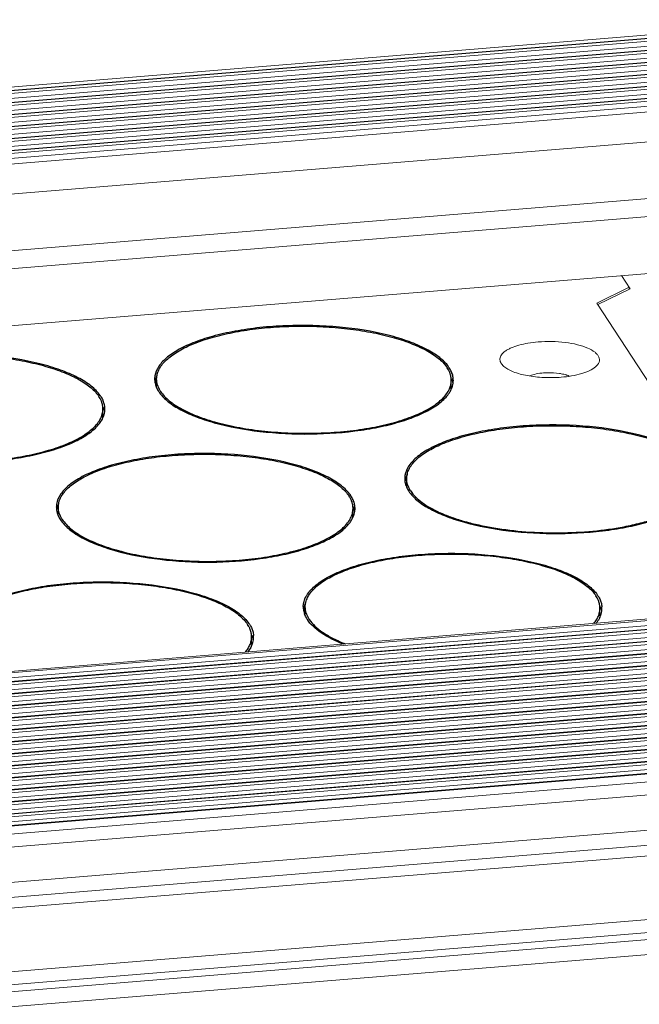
# Model space of a CAD drawing. Header units: millimetres. Extents: x 24895 to 26296, y -11704 to -10713.
# Tile 15 of 47: x 25854 to 25882, y -11367 to -11323. Entities that reach past the tile are written whole.
import ezdxf

# ---------------------------------------------------------------- set-up
doc = ezdxf.new("R2010")
doc.units = ezdxf.units.MM
doc.header["$LTSCALE"] = 50
doc.layers.get('0').update_dxf_attribs({"lineweight": 18})
doc.layers.add('02___PRT_ALL_AXES', color=7, linetype='Continuous')

msp = doc.modelspace()

# ---------------------------------------------------------------- linework, layer by layer
at = {"color": 7, "linetype": 'Continuous'}
for p, q in [((25772.789, -11332.447), (26185.226, -11298.637)), ((26185.479, -11298.773), (25772.913, -11332.594)), ((25772.989, -11332.709), (26185.554, -11298.888)), ((26185.457, -11298.757), (25773.011, -11332.568)), ((25773.119, -11332.922), (26185.606, -11299.108)), ((26185.812, -11299.284), (25773.247, -11333.105)), ((26185.79, -11299.267), (25773.345, -11333.078)), ((25773.322, -11333.22), (26185.887, -11299.399)), ((25773.452, -11333.433), (26185.939, -11299.618)), ((26186.145, -11299.794), (25773.58, -11333.615)), ((26186.123, -11299.778), (25773.678, -11333.589)), ((25773.655, -11333.73), (26186.22, -11299.909)), ((25773.785, -11333.944), (26186.273, -11300.129)), ((26186.478, -11300.305), (25773.913, -11334.126)), ((25773.988, -11334.241), (26186.553, -11300.42)), ((26186.456, -11300.289), (25774.011, -11334.1)), ((25774.041, -11334.461), (26186.606, -11300.64)), ((26186.811, -11300.816), (25774.246, -11334.637)), ((25774.321, -11334.752), (26186.887, -11300.931)), ((26186.79, -11300.799), (25774.344, -11334.61)), ((25774.374, -11334.971), (26186.939, -11301.15)), ((26187.145, -11301.326), (25774.58, -11335.147)), ((25774.655, -11335.262), (26187.22, -11301.442)), ((26187.123, -11301.31), (25774.677, -11335.121)), ((25774.707, -11335.482), (26187.272, -11301.661)), ((26187.515, -11301.895), (25774.95, -11335.716)), ((25774.943, -11337.057), (26187.509, -11303.236)), ((26186.991, -11305.824), (25774.426, -11339.645)), ((26187.491, -11306.59), (25774.926, -11340.411)), ((26180.962, -11309.673), (25782.941, -11342.302)), ((26201.594, -11323.471), (25789.028, -11357.292)), ((25789.066, -11357.35), (26201.631, -11323.529)), ((25789.118, -11357.569), (26201.684, -11323.748)), ((26201.889, -11323.925), (25789.324, -11357.745)), ((25789.399, -11357.861), (26201.964, -11324.04)), ((26201.868, -11323.908), (25789.422, -11357.719)), ((25789.452, -11358.08), (26202.017, -11324.259)), ((26202.223, -11324.435), (25789.657, -11358.256)), ((26202.201, -11324.419), (25789.755, -11358.23)), ((25789.732, -11358.371), (26202.298, -11324.55)), ((25789.785, -11358.591), (26202.35, -11324.77)), ((26202.556, -11324.946), (25789.991, -11358.767)), ((26202.534, -11324.929), (25790.088, -11358.741)), ((25790.066, -11358.882), (26202.631, -11325.061)), ((25790.118, -11359.101), (26202.683, -11325.281)), ((26202.889, -11325.457), (25790.324, -11359.278)), ((25790.399, -11359.393), (26202.964, -11325.572)), ((26202.867, -11325.44), (25790.422, -11359.251)), ((25790.529, -11359.606), (26203.016, -11325.791)), ((26203.222, -11325.967), (25790.657, -11359.788)), ((25790.732, -11359.903), (26203.297, -11326.082)), ((26203.2, -11325.951), (25790.755, -11359.762)), ((25790.862, -11360.116), (26203.35, -11326.302)), ((26203.555, -11326.478), (25790.99, -11360.299)), ((25791.065, -11360.414), (26203.63, -11326.593)), ((26203.534, -11326.462), (25791.088, -11360.273)), ((25791.196, -11360.627), (26203.683, -11326.813)), ((26203.889, -11326.989), (25791.323, -11360.81)), ((25791.398, -11360.925), (26203.964, -11327.104)), ((26203.867, -11326.972), (25791.421, -11360.783)), ((25791.529, -11361.138), (26204.016, -11327.323)), ((26204.222, -11327.499), (25791.657, -11361.32)), ((25791.732, -11361.435), (26204.297, -11327.614)), ((26204.2, -11327.483), (25791.755, -11361.294)), ((25791.862, -11361.649), (26204.349, -11327.834)), ((26204.555, -11328.01), (25791.99, -11361.831)), ((26204.533, -11327.994), (25792.088, -11361.805)), ((25792.065, -11361.946), (26204.63, -11328.125)), ((25792.195, -11362.159), (26204.683, -11328.345)), ((26204.888, -11328.521), (25792.323, -11362.342)), ((26204.866, -11328.504), (25792.421, -11362.315)), ((25792.398, -11362.457), (26204.963, -11328.636)), ((25792.529, -11362.67), (26205.016, -11328.855)), ((26205.221, -11329.031), (25792.656, -11362.852)), ((25792.731, -11362.967), (26205.297, -11329.147)), ((26205.2, -11329.015), (25792.754, -11362.826)), ((25792.862, -11363.181), (26205.349, -11329.366)), ((26205.555, -11329.542), (25792.989, -11363.363)), ((25793.065, -11363.478), (26205.63, -11329.657)), ((26205.533, -11329.526), (25793.087, -11363.337)), ((25793.195, -11363.691), (26205.682, -11329.877)), ((26205.866, -11330.036), (25793.301, -11363.857)), ((26205.888, -11330.053), (25793.323, -11363.874)), ((25793.55, -11364.222), (26206.115, -11330.401)), ((25793.908, -11364.771), (26206.25, -11330.968)), ((25794.888, -11366.272), (26206.392, -11332.538)), ((25795.306, -11366.914), (26206.307, -11333.221)), ((25795.599, -11367.363), (26204.899, -11333.81)), ((25881.045, -11334.26), (25881.427, -11334.844)), ((25881.381, -11334.775), (25879.93, -11335.49)), ((25879.975, -11335.56), (25881.427, -11334.844)), ((25881.381, -11334.867), (25881.381, -11334.775)), ((25879.93, -11335.49), (25882.85, -11339.966)), ((26206.67, -11336.524), (25797.124, -11370.098)), ((26206.805, -11337.091), (25797.294, -11370.662)), ((26206.833, -11337.405), (25797.38, -11370.971)), ((26206.748, -11338.088), (25797.537, -11371.634))]:
    msp.add_line(p, q, dxfattribs=at)
for points, knots in [([(25875.761, -11338.327), (25875.706, -11338.279), (25875.634, -11338.199), (25875.587, -11338.073), (25875.581, -11337.949), (25875.654, -11337.785), (25875.799, -11337.659), (25875.951, -11337.565), (25876.152, -11337.468), (25876.451, -11337.366), (25876.857, -11337.278), (25877.149, -11337.242), (25877.301, -11337.23)], [0, 0, 0, 0, 0.092168, 0.131283, 0.168472, 0.247355, 0.347146, 0.407402, 0.474674, 0.629027, 0.806355, 1, 1, 1, 1]), ([(25877.301, -11337.23), (25877.705, -11337.197), (25878.302, -11337.207), (25879.044, -11337.337), (25879.497, -11337.48), (25879.798, -11337.64), (25879.958, -11337.792), (25880.029, -11337.904), (25880.057, -11338.022), (25880.037, -11338.14), (25879.972, -11338.253), (25879.908, -11338.317), (25879.871, -11338.349)], [0, 0, 0, 0, 0.356257, 0.520483, 0.661473, 0.772491, 0.816532, 0.854084, 0.887576, 0.920699, 0.957272, 1, 1, 1, 1]), ([(25878.334, -11338.813), (25878.075, -11338.834), (25877.563, -11338.842), (25876.84, -11338.763), (25876.299, -11338.624), (25875.953, -11338.467), (25875.817, -11338.376), (25875.761, -11338.327)], [0, 0, 0, 0, 0.292169, 0.57402, 0.816701, 0.916501, 1, 1, 1, 1]), ([(25876.93, -11338.754), (25877.018, -11338.716), (25877.223, -11338.657), (25877.432, -11338.628), (25877.546, -11338.619)], [0, 0, 0, 0, 0.458924, 1, 1, 1, 1]), ([(25877.546, -11338.619), (25877.605, -11338.614), (25877.842, -11338.602), (25878.08, -11338.616), (25878.255, -11338.643)], [0, 0, 0, 0, 0.251244, 1, 1, 1, 1]), ([(25878.255, -11338.643), (25878.283, -11338.647), (25878.386, -11338.665), (25878.489, -11338.69), (25878.562, -11338.713)], [0, 0, 0, 0, 0.264347, 1, 1, 1, 1]), ([(25879.871, -11338.349), (25879.793, -11338.415), (25879.593, -11338.532), (25879.084, -11338.719), (25878.645, -11338.787), (25878.334, -11338.813)], [0, 0, 0, 0, 0.188145, 0.422768, 1, 1, 1, 1]), ([(25878.562, -11338.713), (25878.574, -11338.717), (25878.618, -11338.731), (25878.661, -11338.748), (25878.692, -11338.761)], [0, 0, 0, 0, 0.261505, 1, 1, 1, 1])]:
    msp.add_open_spline(points, degree=3, knots=knots, dxfattribs=at)
at = {"layer": '02___PRT_ALL_AXES', "color": 7, "linetype": 'Continuous'}
for p, q in [((25860.195, -11339.225), (25860.197, -11338.89)), ((25873.407, -11339.294), (25873.409, -11338.958)), ((25857.787, -11340.574), (25857.789, -11340.239)), ((25871.407, -11343.686), (25871.409, -11343.351)), ((25855.787, -11344.967), (25855.789, -11344.632)), ((25868.999, -11345.035), (25869.001, -11344.7)), ((25866.86, -11349.439), (25866.861, -11349.104)), ((25880.071, -11349.508), (25880.073, -11349.172)), ((25864.451, -11350.788), (25864.453, -11350.453))]:
    msp.add_line(p, q, dxfattribs=at)
for centre, radius, start, end in [((25872.152, -11339.102), 1.287, 28.6776, 33.1871), ((25872.118, -11339.173), 1.432, 33.1334, 35.1147), ((25872.402, -11338.984), 1.01, 17.9254, 19.7633), ((25860.99, -11338.894), 0.883, 178.3207, 179.7263), ((25860.991, -11338.894), 0.884, 179.7287, 183.8061), ((25861.007, -11338.893), 0.9, 183.8206, 189.0389), ((25861.046, -11339.171), 0.941, 163.6201, 171.6151), ((25861.051, -11338.885), 0.945, 189.0628, 195.3277), ((25861.093, -11339.184), 0.99, 162.3529, 163.6651), ((25872.534, -11338.954), 0.875, 359.7076, 4.2131), ((25872.471, -11339.255), 1.031, 17.049, 20.859), ((25872.51, -11339.243), 0.989, 15.2991, 17.0329), ((25872.558, -11338.946), 0.941, 343.6201, 351.6151), ((25872.553, -11339.231), 0.945, 9.0628, 15.3277), ((25872.605, -11338.954), 0.894, 351.6597, 358.3023), ((25872.615, -11338.954), 0.884, 359.7287, 3.8061), ((25872.616, -11338.954), 0.883, 358.3198, 359.7263), ((25861.108, -11338.87), 1.004, 195.3126, 199.0309), ((25861.146, -11338.857), 1.044, 199.0182, 200.5531), ((25861.508, -11338.713), 1.351, 211.705, 213.1278), ((25872.533, -11339.289), 0.874, 356.2387, 359.7005), ((25872.485, -11338.925), 1.017, 338.6003, 343.6344), ((25856.532, -11340.382), 1.287, 28.6776, 33.1871), ((25856.498, -11340.453), 1.432, 33.1334, 35.1147), ((25856.782, -11340.264), 1.01, 17.9254, 19.7633), ((25856.914, -11340.234), 0.875, 359.7076, 4.2131), ((25856.851, -11340.535), 1.031, 17.049, 20.859), ((25856.89, -11340.523), 0.989, 15.2991, 17.0329), ((25856.938, -11340.227), 0.941, 343.6201, 351.6151), ((25856.933, -11340.512), 0.945, 9.0628, 15.3277), ((25856.985, -11340.234), 0.894, 351.6597, 358.3023), ((25856.995, -11340.235), 0.884, 359.7287, 3.8061), ((25856.996, -11340.235), 0.883, 358.3198, 359.7263), ((25856.913, -11340.57), 0.874, 356.2387, 359.7005), ((25856.865, -11340.205), 1.017, 338.6003, 343.6344), ((25872.202, -11343.355), 0.883, 178.3207, 179.7263), ((25872.203, -11343.355), 0.884, 179.7287, 183.8061), ((25872.219, -11343.354), 0.9, 183.8206, 189.0389), ((25872.258, -11343.632), 0.941, 163.6201, 171.6151), ((25872.264, -11343.346), 0.945, 189.0628, 195.3277), ((25872.305, -11343.644), 0.99, 162.3529, 163.6651), ((25872.32, -11343.331), 1.004, 195.3126, 199.0309), ((25872.358, -11343.318), 1.044, 199.0182, 200.5531), ((25872.72, -11343.174), 1.351, 211.705, 213.1278), ((25867.745, -11344.843), 1.287, 28.6776, 33.1871), ((25867.71, -11344.914), 1.432, 33.1334, 35.1147), ((25867.995, -11344.725), 1.01, 17.9254, 19.7633), ((25856.582, -11344.636), 0.883, 178.3207, 179.7263), ((25856.583, -11344.636), 0.884, 179.7287, 183.8061), ((25856.599, -11344.634), 0.9, 183.8206, 189.0389), ((25856.638, -11344.912), 0.941, 163.6201, 171.6151), ((25856.644, -11344.627), 0.945, 189.0628, 195.3277), ((25856.685, -11344.925), 0.99, 162.3529, 163.6651), ((25868.126, -11344.695), 0.875, 359.7076, 4.2131), ((25868.063, -11344.996), 1.031, 17.049, 20.859), ((25868.102, -11344.984), 0.989, 15.2991, 17.0329), ((25868.15, -11344.687), 0.941, 343.6201, 351.6151), ((25868.145, -11344.973), 0.945, 9.0628, 15.3277), ((25868.197, -11344.695), 0.894, 351.6597, 358.3023), ((25868.207, -11344.696), 0.884, 359.7287, 3.8061), ((25868.208, -11344.696), 0.883, 358.3198, 359.7263), ((25856.7, -11344.612), 1.004, 195.3126, 199.0309), ((25856.738, -11344.599), 1.044, 199.0182, 200.5531), ((25857.1, -11344.454), 1.351, 211.705, 213.1278), ((25868.005, -11344.638), 1.095, 334.7192, 338.6066), ((25868.125, -11345.031), 0.874, 356.2387, 359.7005), ((25868.077, -11344.666), 1.017, 338.6003, 343.6344), ((25878.817, -11349.316), 1.287, 28.6776, 33.1871), ((25878.782, -11349.387), 1.432, 33.1334, 35.1147), ((25867.654, -11349.108), 0.883, 178.3207, 179.7263), ((25867.655, -11349.108), 0.884, 179.7287, 183.8061), ((25867.671, -11349.107), 0.9, 183.8206, 189.0389), ((25867.71, -11349.384), 0.941, 163.6201, 171.6151), ((25867.716, -11349.099), 0.945, 189.0628, 195.3277), ((25867.757, -11349.397), 0.99, 162.3529, 163.6651), ((25879.067, -11349.198), 1.01, 17.9254, 19.7633), ((25879.198, -11349.168), 0.875, 359.7076, 4.2131), ((25879.135, -11349.469), 1.031, 17.049, 20.859), ((25879.174, -11349.456), 0.989, 15.2991, 17.0329), ((25879.217, -11349.445), 0.945, 9.0628, 15.3277), ((25879.269, -11349.167), 0.894, 351.6597, 358.3023), ((25879.279, -11349.168), 0.884, 359.7287, 3.8061), ((25879.28, -11349.168), 0.883, 358.3198, 359.7263), ((25867.772, -11349.084), 1.004, 195.3126, 199.0309), ((25867.81, -11349.071), 1.044, 199.0182, 200.5531), ((25868.172, -11348.927), 1.351, 211.705, 213.1278), ((25879.081, -11349.112), 1.091, 335.1497, 338.6118), ((25879.149, -11349.139), 1.017, 338.6003, 343.6344), ((25879.223, -11349.16), 0.941, 343.6201, 351.6151), ((25863.197, -11350.596), 1.287, 28.6776, 33.1871), ((25863.162, -11350.667), 1.432, 33.1334, 35.1147), ((25863.447, -11350.478), 1.01, 17.9254, 19.7633), ((25863.578, -11350.448), 0.875, 359.7076, 4.2131), ((25863.515, -11350.749), 1.031, 17.049, 20.859), ((25863.554, -11350.737), 0.989, 15.2991, 17.0329), ((25863.602, -11350.44), 0.941, 343.6201, 351.6151), ((25863.597, -11350.726), 0.945, 9.0628, 15.3277), ((25863.649, -11350.448), 0.894, 351.6597, 358.3023), ((25863.659, -11350.449), 0.884, 359.7287, 3.8061), ((25863.66, -11350.449), 0.883, 358.3198, 359.7263), ((25863.461, -11350.392), 1.091, 335.1086, 338.6113), ((25863.529, -11350.419), 1.017, 338.6003, 343.6344)]:
    msp.add_arc(centre, radius, start, end, dxfattribs=at)
for points, knots in [([(25873.289, -11338.349), (25873.179, -11338.192), (25872.866, -11337.888), (25872.256, -11337.515), (25871.478, -11337.185), (25870.187, -11336.801), (25868.34, -11336.512), (25866.404, -11336.463), (25864.84, -11336.575), (25863.736, -11336.733), (25862.729, -11336.958), (25861.85, -11337.245), (25861.126, -11337.584), (25860.577, -11337.967), (25860.212, -11338.39), (25860.112, -11338.718), (25860.107, -11338.868)], [0, 0, 0, 0, 0.039993, 0.089203, 0.147831, 0.21504, 0.368754, 0.534561, 0.616306, 0.69421, 0.766195, 0.830498, 0.885835, 0.931671, 0.968749, 1, 1, 1, 1]), ([(25860.326, -11338.424), (25860.406, -11338.278), (25860.58, -11338.074), (25860.865, -11337.839), (25861.131, -11337.662), (25861.438, -11337.494), (25861.915, -11337.276), (25862.599, -11337.039), (25863.51, -11336.815), (25864.514, -11336.65), (25865.582, -11336.547), (25866.686, -11336.512), (25867.792, -11336.543), (25868.871, -11336.641), (25869.891, -11336.803), (25870.824, -11337.023), (25871.53, -11337.258), (25872.027, -11337.473), (25872.35, -11337.64), (25872.634, -11337.816), (25872.941, -11338.049), (25873.134, -11338.252), (25873.23, -11338.397)], [0, 0, 0, 0, 0.036003, 0.05695, 0.080032, 0.10529, 0.132701, 0.193632, 0.261842, 0.335892, 0.414065, 0.494462, 0.575093, 0.653959, 0.729134, 0.798848, 0.861587, 0.889981, 0.916251, 0.940348, 0.96228, 1, 1, 1, 1]), ([(25857.669, -11339.63), (25857.559, -11339.472), (25857.245, -11339.168), (25856.636, -11338.795), (25855.858, -11338.465), (25854.567, -11338.081), (25852.72, -11337.793), (25850.784, -11337.743), (25849.22, -11337.855), (25848.116, -11338.013), (25847.109, -11338.239), (25846.23, -11338.526), (25845.506, -11338.864), (25844.957, -11339.247), (25844.592, -11339.671), (25844.492, -11339.998), (25844.487, -11340.149)], [0, 0, 0, 0, 0.039993, 0.089203, 0.147831, 0.21504, 0.368754, 0.534561, 0.616306, 0.69421, 0.766195, 0.830498, 0.885835, 0.931671, 0.968749, 1, 1, 1, 1]), ([(25844.706, -11339.704), (25844.786, -11339.559), (25844.96, -11339.354), (25845.245, -11339.12), (25845.511, -11338.943), (25845.818, -11338.775), (25846.295, -11338.557), (25846.979, -11338.319), (25847.89, -11338.095), (25848.894, -11337.93), (25849.962, -11337.828), (25851.066, -11337.792), (25852.172, -11337.824), (25853.251, -11337.922), (25854.271, -11338.083), (25855.204, -11338.304), (25855.909, -11338.538), (25856.407, -11338.754), (25856.73, -11338.92), (25857.014, -11339.096), (25857.321, -11339.329), (25857.514, -11339.532), (25857.61, -11339.678)], [0, 0, 0, 0, 0.036003, 0.05695, 0.080032, 0.10529, 0.132701, 0.193632, 0.261842, 0.335892, 0.414065, 0.494462, 0.575093, 0.653959, 0.729134, 0.798848, 0.861587, 0.889981, 0.916251, 0.940348, 0.96228, 1, 1, 1, 1]), ([(25860.217, -11338.706), (25860.223, -11338.682), (25860.248, -11338.584), (25860.289, -11338.491), (25860.326, -11338.424)], [0, 0, 0, 0, 0.242133, 1, 1, 1, 1]), ([(25873.353, -11338.642), (25873.348, -11338.629), (25873.328, -11338.575), (25873.303, -11338.523), (25873.282, -11338.484)], [0, 0, 0, 0, 0.244634, 1, 1, 1, 1]), ([(25873.438, -11338.626), (25873.43, -11338.606), (25873.397, -11338.524), (25873.354, -11338.446), (25873.317, -11338.39)], [0, 0, 0, 0, 0.241712, 1, 1, 1, 1]), ([(25873.497, -11338.896), (25873.495, -11338.873), (25873.486, -11338.781), (25873.462, -11338.691), (25873.438, -11338.626)], [0, 0, 0, 0, 0.245626, 1, 1, 1, 1]), ([(25860.22, -11338.714), (25860.213, -11338.728), (25860.186, -11338.783), (25860.164, -11338.84), (25860.15, -11338.884)], [0, 0, 0, 0, 0.255838, 1, 1, 1, 1]), ([(25860.197, -11338.89), (25860.197, -11338.875), (25860.199, -11338.813), (25860.208, -11338.752), (25860.217, -11338.706)], [0, 0, 0, 0, 0.248676, 1, 1, 1, 1]), ([(25860.358, -11339.423), (25860.307, -11339.34), (25860.226, -11339.169), (25860.197, -11338.98), (25860.197, -11338.89)], [0, 0, 0, 0, 0.51844, 1, 1, 1, 1]), ([(25860.376, -11339.451), (25860.425, -11339.526), (25860.543, -11339.674), (25860.763, -11339.878), (25861.031, -11340.073), (25861.347, -11340.259), (25861.706, -11340.434), (25862.26, -11340.659), (25863.045, -11340.898), (25864.078, -11341.113), (25865.199, -11341.26), (25866.372, -11341.331), (25867.559, -11341.326), (25868.722, -11341.244), (25869.822, -11341.088), (25870.68, -11340.896), (25871.305, -11340.706), (25871.724, -11340.553), (25872.103, -11340.387), (25872.438, -11340.208), (25872.728, -11340.02), (25872.97, -11339.821), (25873.162, -11339.615), (25873.302, -11339.402), (25873.388, -11339.182), (25873.408, -11339.031), (25873.409, -11338.958)], [0, 0, 0, 0, 0.018662, 0.039448, 0.06256, 0.088083, 0.116008, 0.146261, 0.213173, 0.287377, 0.366958, 0.449726, 0.533334, 0.615398, 0.693607, 0.765835, 0.799139, 0.830307, 0.859194, 0.885702, 0.909794, 0.931512, 0.951006, 0.968572, 0.984682, 1, 1, 1, 1]), ([(25873.406, -11338.89), (25873.405, -11338.871), (25873.397, -11338.798), (25873.381, -11338.726), (25873.364, -11338.673)], [0, 0, 0, 0, 0.246657, 1, 1, 1, 1]), ([(25860.169, -11339.224), (25860.176, -11339.244), (25860.209, -11339.325), (25860.252, -11339.402), (25860.289, -11339.458)], [0, 0, 0, 0, 0.241755, 1, 1, 1, 1]), ([(25860.289, -11339.458), (25860.387, -11339.609), (25860.67, -11339.903), (25861.228, -11340.268), (25861.945, -11340.595), (25863.147, -11340.984), (25864.888, -11341.295), (25867.101, -11341.403), (25868.966, -11341.268), (25870.362, -11341.016), (25871.277, -11340.771), (25872.063, -11340.473), (25872.697, -11340.13), (25873.165, -11339.75), (25873.373, -11339.446), (25873.432, -11339.296)], [0, 0, 0, 0, 0.038196, 0.084944, 0.140602, 0.204567, 0.351998, 0.513562, 0.672794, 0.746475, 0.813759, 0.873222, 0.923943, 0.965796, 1, 1, 1, 1]), ([(25857.733, -11339.923), (25857.728, -11339.909), (25857.708, -11339.855), (25857.683, -11339.803), (25857.662, -11339.765)], [0, 0, 0, 0, 0.244634, 1, 1, 1, 1]), ([(25857.818, -11339.907), (25857.81, -11339.887), (25857.777, -11339.805), (25857.734, -11339.727), (25857.697, -11339.671)], [0, 0, 0, 0, 0.241712, 1, 1, 1, 1]), ([(25857.786, -11340.17), (25857.785, -11340.152), (25857.777, -11340.079), (25857.761, -11340.006), (25857.744, -11339.953)], [0, 0, 0, 0, 0.246657, 1, 1, 1, 1]), ([(25857.877, -11340.176), (25857.875, -11340.154), (25857.866, -11340.062), (25857.842, -11339.972), (25857.818, -11339.907)], [0, 0, 0, 0, 0.245626, 1, 1, 1, 1]), ([(25844.756, -11340.732), (25844.805, -11340.806), (25844.923, -11340.954), (25845.143, -11341.158), (25845.411, -11341.354), (25845.727, -11341.54), (25846.086, -11341.715), (25846.64, -11341.939), (25847.425, -11342.178), (25848.458, -11342.394), (25849.579, -11342.54), (25850.752, -11342.612), (25851.939, -11342.606), (25853.102, -11342.524), (25854.202, -11342.368), (25855.06, -11342.176), (25855.685, -11341.987), (25856.104, -11341.833), (25856.483, -11341.667), (25856.818, -11341.489), (25857.108, -11341.3), (25857.35, -11341.102), (25857.542, -11340.896), (25857.682, -11340.682), (25857.768, -11340.463), (25857.788, -11340.312), (25857.789, -11340.239)], [0, 0, 0, 0, 0.018662, 0.039448, 0.06256, 0.088083, 0.116008, 0.146261, 0.213173, 0.287377, 0.366958, 0.449726, 0.533334, 0.615398, 0.693607, 0.765835, 0.799139, 0.830307, 0.859194, 0.885702, 0.909794, 0.931512, 0.951006, 0.968572, 0.984682, 1, 1, 1, 1]), ([(25844.669, -11340.739), (25844.767, -11340.89), (25845.05, -11341.184), (25845.608, -11341.549), (25846.325, -11341.875), (25847.527, -11342.264), (25849.268, -11342.576), (25851.481, -11342.683), (25853.346, -11342.549), (25854.742, -11342.296), (25855.657, -11342.051), (25856.443, -11341.754), (25857.077, -11341.411), (25857.545, -11341.031), (25857.753, -11340.727), (25857.812, -11340.577)], [0, 0, 0, 0, 0.038196, 0.084944, 0.140602, 0.204567, 0.351998, 0.513562, 0.672794, 0.746475, 0.813759, 0.873222, 0.923943, 0.965796, 1, 1, 1, 1]), ([(25884.502, -11342.81), (25884.391, -11342.653), (25884.078, -11342.349), (25883.469, -11341.976), (25882.691, -11341.646), (25881.399, -11341.261), (25879.552, -11340.973), (25877.616, -11340.924), (25876.053, -11341.036), (25874.948, -11341.193), (25873.941, -11341.419), (25873.062, -11341.706), (25872.338, -11342.045), (25871.789, -11342.428), (25871.424, -11342.851), (25871.324, -11343.179), (25871.32, -11343.329)], [0, 0, 0, 0, 0.039993, 0.089203, 0.147831, 0.21504, 0.368754, 0.534561, 0.616306, 0.69421, 0.766195, 0.830498, 0.885835, 0.931671, 0.968749, 1, 1, 1, 1]), ([(25871.538, -11342.884), (25871.618, -11342.739), (25871.792, -11342.535), (25872.077, -11342.3), (25872.344, -11342.123), (25872.65, -11341.955), (25873.127, -11341.737), (25873.811, -11341.5), (25874.722, -11341.276), (25875.726, -11341.111), (25876.795, -11341.008), (25877.898, -11340.973), (25879.005, -11341.004), (25880.083, -11341.102), (25881.103, -11341.264), (25882.036, -11341.484), (25882.742, -11341.718), (25883.239, -11341.934), (25883.562, -11342.101), (25883.846, -11342.277), (25884.154, -11342.51), (25884.347, -11342.713), (25884.442, -11342.858)], [0, 0, 0, 0, 0.036003, 0.05695, 0.080032, 0.10529, 0.132701, 0.193632, 0.261842, 0.335892, 0.414065, 0.494462, 0.575093, 0.653959, 0.729134, 0.798848, 0.861587, 0.889981, 0.916251, 0.940348, 0.96228, 1, 1, 1, 1]), ([(25868.881, -11344.091), (25868.771, -11343.933), (25868.458, -11343.629), (25867.849, -11343.256), (25867.07, -11342.926), (25865.779, -11342.542), (25863.932, -11342.254), (25861.996, -11342.204), (25860.433, -11342.316), (25859.328, -11342.474), (25858.321, -11342.7), (25857.442, -11342.987), (25856.718, -11343.325), (25856.169, -11343.708), (25855.804, -11344.131), (25855.704, -11344.459), (25855.7, -11344.61)], [0, 0, 0, 0, 0.039993, 0.089203, 0.147831, 0.21504, 0.368754, 0.534561, 0.616306, 0.69421, 0.766195, 0.830498, 0.885835, 0.931671, 0.968749, 1, 1, 1, 1]), ([(25855.918, -11344.165), (25855.998, -11344.02), (25856.172, -11343.815), (25856.457, -11343.581), (25856.724, -11343.404), (25857.03, -11343.236), (25857.507, -11343.018), (25858.191, -11342.78), (25859.102, -11342.556), (25860.106, -11342.391), (25861.175, -11342.289), (25862.278, -11342.253), (25863.385, -11342.285), (25864.463, -11342.383), (25865.483, -11342.544), (25866.416, -11342.765), (25867.122, -11342.999), (25867.619, -11343.215), (25867.942, -11343.381), (25868.226, -11343.557), (25868.534, -11343.79), (25868.727, -11343.993), (25868.822, -11344.139)], [0, 0, 0, 0, 0.036003, 0.05695, 0.080032, 0.10529, 0.132701, 0.193632, 0.261842, 0.335892, 0.414065, 0.494462, 0.575093, 0.653959, 0.729134, 0.798848, 0.861587, 0.889981, 0.916251, 0.940348, 0.96228, 1, 1, 1, 1]), ([(25871.43, -11343.167), (25871.435, -11343.143), (25871.46, -11343.045), (25871.501, -11342.952), (25871.538, -11342.884)], [0, 0, 0, 0, 0.242133, 1, 1, 1, 1]), ([(25871.432, -11343.175), (25871.425, -11343.189), (25871.398, -11343.244), (25871.376, -11343.301), (25871.362, -11343.344)], [0, 0, 0, 0, 0.255838, 1, 1, 1, 1]), ([(25871.409, -11343.351), (25871.409, -11343.336), (25871.411, -11343.274), (25871.42, -11343.213), (25871.43, -11343.167)], [0, 0, 0, 0, 0.248676, 1, 1, 1, 1]), ([(25871.57, -11343.884), (25871.519, -11343.801), (25871.438, -11343.63), (25871.409, -11343.441), (25871.409, -11343.351)], [0, 0, 0, 0, 0.51844, 1, 1, 1, 1]), ([(25881.155, -11345.512), (25881.407, -11345.463), (25881.888, -11345.356), (25882.566, -11345.156), (25883.163, -11344.924), (25883.67, -11344.665), (25884.023, -11344.422), (25884.247, -11344.214), (25884.42, -11344.018), (25884.546, -11343.805), (25884.61, -11343.583), (25884.621, -11343.473), (25884.621, -11343.419)], [0, 0, 0, 0, 0.178923, 0.344153, 0.493684, 0.626136, 0.741016, 0.792121, 0.839303, 0.923586, 0.962336, 1, 1, 1, 1]), ([(25871.381, -11343.685), (25871.388, -11343.705), (25871.422, -11343.786), (25871.464, -11343.863), (25871.501, -11343.919)], [0, 0, 0, 0, 0.241755, 1, 1, 1, 1]), ([(25871.501, -11343.919), (25871.598, -11344.069), (25871.877, -11344.359), (25872.426, -11344.721), (25873.133, -11345.046), (25874.316, -11345.434), (25876.033, -11345.747), (25878.222, -11345.864), (25880.072, -11345.741), (25881.464, -11345.5), (25882.384, -11345.264), (25883.179, -11344.976), (25883.829, -11344.642), (25884.317, -11344.271), (25884.545, -11343.974), (25884.615, -11343.825)], [0, 0, 0, 0, 0.037962, 0.084336, 0.139488, 0.202851, 0.348984, 0.509513, 0.668421, 0.742313, 0.810086, 0.870307, 0.922004, 0.964921, 1, 1, 1, 1]), ([(25871.588, -11343.912), (25871.651, -11344.007), (25871.81, -11344.196), (25872.113, -11344.448), (25872.491, -11344.687), (25872.941, -11344.908), (25873.455, -11345.109), (25874.029, -11345.289), (25874.655, -11345.444), (25875.566, -11345.618), (25876.773, -11345.759), (25878.257, -11345.806), (25879.729, -11345.733), (25880.692, -11345.601), (25881.155, -11345.512)], [0, 0, 0, 0, 0.034072, 0.07311, 0.117554, 0.167469, 0.222655, 0.282726, 0.347153, 0.415303, 0.559812, 0.70994, 0.858902, 1, 1, 1, 1]), ([(25855.809, -11344.448), (25855.815, -11344.424), (25855.84, -11344.326), (25855.881, -11344.232), (25855.918, -11344.165)], [0, 0, 0, 0, 0.242133, 1, 1, 1, 1]), ([(25868.945, -11344.384), (25868.94, -11344.37), (25868.92, -11344.316), (25868.895, -11344.264), (25868.874, -11344.226)], [0, 0, 0, 0, 0.244634, 1, 1, 1, 1]), ([(25869.03, -11344.368), (25869.022, -11344.348), (25868.989, -11344.266), (25868.946, -11344.188), (25868.909, -11344.132)], [0, 0, 0, 0, 0.241712, 1, 1, 1, 1]), ([(25869.089, -11344.637), (25869.088, -11344.614), (25869.078, -11344.523), (25869.054, -11344.433), (25869.03, -11344.368)], [0, 0, 0, 0, 0.245626, 1, 1, 1, 1]), ([(25855.812, -11344.456), (25855.805, -11344.47), (25855.778, -11344.525), (25855.756, -11344.582), (25855.742, -11344.625)], [0, 0, 0, 0, 0.255838, 1, 1, 1, 1]), ([(25855.789, -11344.632), (25855.789, -11344.616), (25855.791, -11344.555), (25855.8, -11344.493), (25855.809, -11344.448)], [0, 0, 0, 0, 0.248676, 1, 1, 1, 1]), ([(25855.95, -11345.164), (25855.899, -11345.082), (25855.818, -11344.91), (25855.789, -11344.722), (25855.789, -11344.632)], [0, 0, 0, 0, 0.51844, 1, 1, 1, 1]), ([(25855.968, -11345.192), (25856.017, -11345.267), (25856.135, -11345.415), (25856.355, -11345.619), (25856.623, -11345.815), (25856.939, -11346.001), (25857.298, -11346.176), (25857.852, -11346.4), (25858.637, -11346.639), (25859.67, -11346.855), (25860.791, -11347.001), (25861.964, -11347.073), (25863.152, -11347.067), (25864.314, -11346.985), (25865.415, -11346.829), (25866.272, -11346.637), (25866.897, -11346.447), (25867.316, -11346.294), (25867.695, -11346.128), (25868.031, -11345.95), (25868.32, -11345.761), (25868.562, -11345.563), (25868.754, -11345.357), (25868.894, -11345.143), (25868.98, -11344.923), (25869.001, -11344.773), (25869.001, -11344.7)], [0, 0, 0, 0, 0.018662, 0.039448, 0.06256, 0.088083, 0.116008, 0.146261, 0.213173, 0.287377, 0.366958, 0.449726, 0.533334, 0.615398, 0.693607, 0.765835, 0.799139, 0.830307, 0.859194, 0.885702, 0.909794, 0.931512, 0.951006, 0.968572, 0.984682, 1, 1, 1, 1]), ([(25868.999, -11344.631), (25868.997, -11344.613), (25868.99, -11344.539), (25868.973, -11344.467), (25868.956, -11344.414)], [0, 0, 0, 0, 0.246657, 1, 1, 1, 1]), ([(25855.761, -11344.965), (25855.768, -11344.985), (25855.802, -11345.066), (25855.844, -11345.144), (25855.881, -11345.2)], [0, 0, 0, 0, 0.241755, 1, 1, 1, 1]), ([(25855.881, -11345.2), (25855.978, -11345.349), (25856.257, -11345.64), (25856.806, -11346.002), (25857.512, -11346.326), (25858.696, -11346.714), (25860.413, -11347.028), (25862.602, -11347.144), (25864.451, -11347.021), (25865.844, -11346.781), (25866.764, -11346.545), (25867.559, -11346.256), (25868.208, -11345.922), (25868.697, -11345.552), (25868.925, -11345.255), (25868.995, -11345.106)], [0, 0, 0, 0, 0.037961, 0.084334, 0.139485, 0.202846, 0.348976, 0.509502, 0.668409, 0.742302, 0.810077, 0.8703, 0.921999, 0.964918, 1, 1, 1, 1]), ([(25866.772, -11349.082), (25866.776, -11348.932), (25866.877, -11348.604), (25867.241, -11348.18), (25867.791, -11347.798), (25868.514, -11347.459), (25869.393, -11347.172), (25870.4, -11346.946), (25871.505, -11346.789), (25873.068, -11346.677), (25875.004, -11346.726), (25876.851, -11347.014), (25878.143, -11347.399), (25878.921, -11347.728), (25879.53, -11348.102), (25879.843, -11348.406), (25879.954, -11348.563)], [0, 0, 0, 0, 0.031251, 0.068329, 0.114165, 0.169502, 0.233805, 0.30579, 0.383694, 0.465439, 0.631246, 0.78496, 0.852169, 0.910797, 0.960007, 1, 1, 1, 1]), ([(25866.99, -11348.637), (25867.07, -11348.492), (25867.244, -11348.288), (25867.529, -11348.053), (25867.796, -11347.876), (25868.102, -11347.708), (25868.579, -11347.49), (25869.263, -11347.253), (25870.174, -11347.029), (25871.178, -11346.863), (25872.247, -11346.761), (25873.35, -11346.725), (25874.457, -11346.757), (25875.535, -11346.855), (25876.555, -11347.017), (25877.488, -11347.237), (25878.194, -11347.471), (25878.691, -11347.687), (25879.014, -11347.854), (25879.298, -11348.03), (25879.606, -11348.263), (25879.799, -11348.466), (25879.894, -11348.611)], [0, 0, 0, 0, 0.036003, 0.05695, 0.080032, 0.10529, 0.132701, 0.193632, 0.261842, 0.335892, 0.414065, 0.494462, 0.575093, 0.653959, 0.729134, 0.798848, 0.861587, 0.889981, 0.916251, 0.940348, 0.96228, 1, 1, 1, 1]), ([(25851.152, -11350.363), (25851.156, -11350.212), (25851.256, -11349.884), (25851.621, -11349.461), (25852.17, -11349.078), (25852.894, -11348.74), (25853.773, -11348.453), (25854.78, -11348.227), (25855.885, -11348.069), (25857.448, -11347.957), (25859.384, -11348.007), (25861.231, -11348.295), (25862.523, -11348.679), (25863.301, -11349.009), (25863.91, -11349.382), (25864.223, -11349.686), (25864.334, -11349.844)], [0, 0, 0, 0, 0.031251, 0.068329, 0.114165, 0.169502, 0.233805, 0.30579, 0.383694, 0.465439, 0.631246, 0.78496, 0.852169, 0.910797, 0.960007, 1, 1, 1, 1]), ([(25851.37, -11349.918), (25851.45, -11349.773), (25851.624, -11349.568), (25851.909, -11349.334), (25852.176, -11349.156), (25852.482, -11348.989), (25852.959, -11348.771), (25853.643, -11348.533), (25854.554, -11348.309), (25855.558, -11348.144), (25856.627, -11348.042), (25857.73, -11348.006), (25858.837, -11348.037), (25859.915, -11348.135), (25860.935, -11348.297), (25861.868, -11348.517), (25862.574, -11348.752), (25863.071, -11348.967), (25863.394, -11349.134), (25863.678, -11349.31), (25863.986, -11349.543), (25864.179, -11349.746), (25864.274, -11349.892)], [0, 0, 0, 0, 0.036003, 0.05695, 0.080032, 0.10529, 0.132701, 0.193632, 0.261842, 0.335892, 0.414065, 0.494462, 0.575093, 0.653959, 0.729134, 0.798848, 0.861587, 0.889981, 0.916251, 0.940348, 0.96228, 1, 1, 1, 1]), ([(25866.882, -11348.92), (25866.887, -11348.896), (25866.912, -11348.798), (25866.953, -11348.704), (25866.99, -11348.637)], [0, 0, 0, 0, 0.242133, 1, 1, 1, 1]), ([(25880.017, -11348.856), (25880.013, -11348.843), (25879.992, -11348.789), (25879.967, -11348.736), (25879.946, -11348.698)], [0, 0, 0, 0, 0.244634, 1, 1, 1, 1]), ([(25879.981, -11348.604), (25879.994, -11348.623), (25880.04, -11348.699), (25880.079, -11348.779), (25880.102, -11348.84)], [0, 0, 0, 0, 0.259263, 1, 1, 1, 1]), ([(25866.814, -11349.097), (25866.819, -11349.083), (25866.838, -11349.025), (25866.863, -11348.969), (25866.885, -11348.928)], [0, 0, 0, 0, 0.244765, 1, 1, 1, 1]), ([(25866.861, -11349.104), (25866.861, -11349.089), (25866.863, -11349.027), (25866.872, -11348.966), (25866.882, -11348.92)], [0, 0, 0, 0, 0.248676, 1, 1, 1, 1]), ([(25867.023, -11349.637), (25866.971, -11349.554), (25866.89, -11349.383), (25866.861, -11349.194), (25866.861, -11349.104)], [0, 0, 0, 0, 0.51844, 1, 1, 1, 1]), ([(25879.797, -11349.853), (25879.84, -11349.801), (25879.918, -11349.693), (25880.006, -11349.522), (25880.06, -11349.348), (25880.073, -11349.23), (25880.073, -11349.172)], [0, 0, 0, 0, 0.274207, 0.528389, 0.76804, 1, 1, 1, 1]), ([(25880.071, -11349.103), (25880.069, -11349.085), (25880.062, -11349.012), (25880.045, -11348.94), (25880.028, -11348.887)], [0, 0, 0, 0, 0.246657, 1, 1, 1, 1]), ([(25880.102, -11348.84), (25880.11, -11348.862), (25880.14, -11348.95), (25880.157, -11349.041), (25880.161, -11349.109)], [0, 0, 0, 0, 0.256131, 1, 1, 1, 1]), ([(25866.953, -11349.672), (25866.941, -11349.653), (25866.894, -11349.578), (25866.856, -11349.499), (25866.833, -11349.438)], [0, 0, 0, 0, 0.259205, 1, 1, 1, 1]), ([(25868.575, -11350.778), (25868.224, -11350.64), (25867.739, -11350.409), (25867.214, -11350), (25867.025, -11349.782), (25866.953, -11349.672)], [0, 0, 0, 0, 0.5694, 0.801264, 1, 1, 1, 1]), ([(25867.041, -11349.665), (25867.112, -11349.775), (25867.302, -11349.992), (25867.669, -11350.276), (25868.132, -11350.541), (25868.479, -11350.693), (25868.666, -11350.766)], [0, 0, 0, 0, 0.198197, 0.429646, 0.697013, 1, 1, 1, 1]), ([(25880.071, -11349.57), (25880.06, -11349.594), (25880.01, -11349.693), (25879.947, -11349.785), (25879.894, -11349.85)], [0, 0, 0, 0, 0.23872, 1, 1, 1, 1]), ([(25864.397, -11350.137), (25864.392, -11350.123), (25864.372, -11350.069), (25864.347, -11350.017), (25864.326, -11349.979)], [0, 0, 0, 0, 0.244634, 1, 1, 1, 1]), ([(25864.361, -11349.885), (25864.374, -11349.904), (25864.42, -11349.979), (25864.459, -11350.059), (25864.482, -11350.121)], [0, 0, 0, 0, 0.259263, 1, 1, 1, 1]), ([(25864.482, -11350.121), (25864.49, -11350.143), (25864.52, -11350.23), (25864.537, -11350.322), (25864.541, -11350.39)], [0, 0, 0, 0, 0.256131, 1, 1, 1, 1]), ([(25864.177, -11351.134), (25864.22, -11351.081), (25864.298, -11350.974), (25864.386, -11350.803), (25864.44, -11350.629), (25864.453, -11350.511), (25864.453, -11350.453)], [0, 0, 0, 0, 0.274207, 0.528389, 0.76804, 1, 1, 1, 1]), ([(25864.451, -11350.384), (25864.449, -11350.366), (25864.442, -11350.292), (25864.425, -11350.22), (25864.408, -11350.167)], [0, 0, 0, 0, 0.246657, 1, 1, 1, 1]), ([(25864.45, -11350.852), (25864.439, -11350.876), (25864.389, -11350.974), (25864.326, -11351.065), (25864.274, -11351.131)], [0, 0, 0, 0, 0.238743, 1, 1, 1, 1])]:
    msp.add_open_spline(points, degree=3, knots=knots, dxfattribs=at)

doc.saveas('drawing.dxf')
